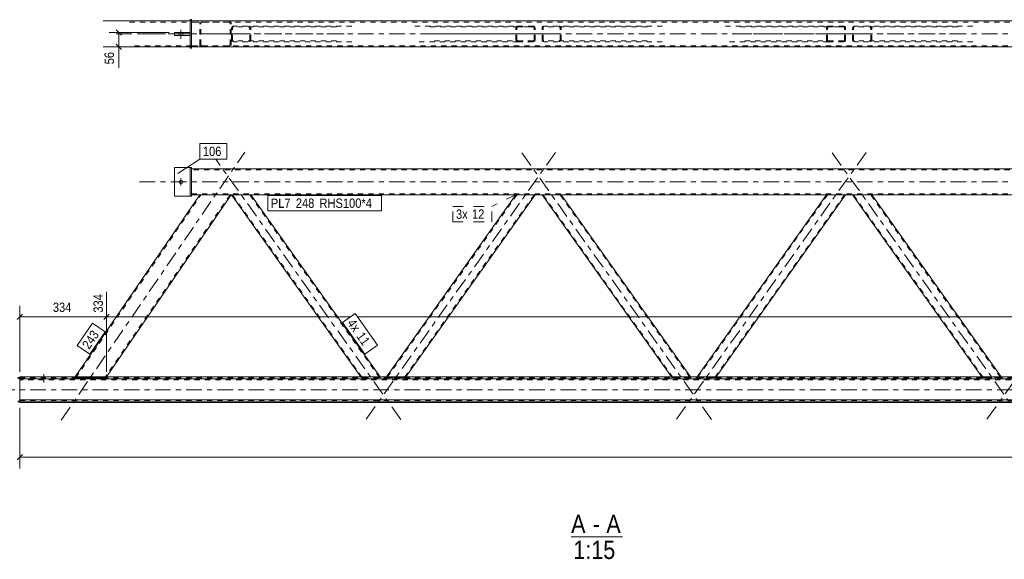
# Model space of a CAD drawing. Header units: millimetres. Extents: x 0 to 914, y 0 to 420.
# Tile 3 of 11: x 152 to 341, y 106 to 210. Entities that reach past the tile are written whole.
import ezdxf

# ---------------------------------------------------------------- set-up
doc = ezdxf.new("R2010")
doc.units = ezdxf.units.MM
for name, pattern in [('XKITLINE00', [0]), ('XKITLINE01', [4, 1, -1, 1, -1]), ('XKITLINE02', [4, 2, -2]), ('XKITLINE03', [6, 3, -1, 1, -1])]:
    doc.linetypes.add(name, pattern=pattern)
for name, color, linetype, lineweight in [('Element', 2, 'Continuous', 0), ('Inny typ obiektu', 7, 'Continuous', 0), ('Wymiar', 4, 'Continuous', 0), ('Znak elementu', 2, 'Continuous', 0), ('Śruba', 3, 'Continuous', 0)]:
    doc.layers.add(name, color=color, linetype=linetype, lineweight=lineweight)
doc.styles.add('ARIAL', font='ARIAL.TTF')

msp = doc.modelspace()

# ---------------------------------------------------------------- linework, layer by layer
at = {"layer": 'Element', "linetype": 'XKITLINE00', "lineweight": 0}
for p, q in [((168.02, 209.82), (184.77, 209.82)), ((184.77, 210.07), (184.77, 204.57)), ((185.07, 210.07), (184.77, 210.07)), ((185.07, 204.57), (185.07, 210.07)), ((654.46, 209.82), (185.07, 209.82)), ((192.2, 209.82), (185.07, 209.82)), ((187.11, 209.82), (187.1, 209.82)), ((192.22, 209.82), (192.2, 209.82)), ((181.77, 207.02), (181.77, 207.62)), ((184.77, 207.62), (181.77, 207.62)), ((184.77, 207.02), (181.77, 207.02)), ((184.77, 207.62), (184.77, 207.02)), ((168.02, 204.82), (184.77, 204.82)), ((184.77, 204.57), (185.07, 204.57)), ((185.07, 204.82), (654.46, 204.82)), ((181.77, 181.59), (181.77, 176.09)), ((181.77, 181.59), (184.77, 181.59)), ((184.77, 181.59), (184.77, 176.09)), ((184.77, 181.59), (185.07, 181.59)), ((185.07, 176.09), (185.07, 181.59)), ((185.07, 181.34), (654.46, 181.34)), ((162.65, 141.3), (186.63, 176.34)), ((168.71, 141.3), (192.69, 176.34)), ((186.63, 176.34), (185.07, 176.34)), ((186.63, 176.34), (186.63, 176.34)), ((186.67, 176.34), (186.63, 176.34)), ((186.93, 176.34), (186.67, 176.34)), ((192.69, 176.34), (186.93, 176.34)), ((646.77, 176.34), (192.69, 176.34)), ((217.64, 141.3), (192.76, 176.34)), ((221.32, 141.3), (196.44, 176.34)), ((222.58, 141.3), (247.46, 176.34)), ((226.25, 141.3), (251.14, 176.34)), ((277.36, 141.3), (252.48, 176.34)), ((281.04, 141.3), (256.16, 176.34)), ((282.3, 141.3), (307.18, 176.34)), ((285.98, 141.3), (310.86, 176.34)), ((337.09, 141.3), (312.21, 176.34)), ((340.77, 141.3), (315.89, 176.34)), ((184.77, 176.09), (181.77, 176.09)), ((184.77, 176.09), (185.07, 176.09)), ((152.03, 141.15), (151.63, 141.15)), ((152.03, 141.3), (152.03, 140.9)), ((152.03, 141.3), (163.13, 141.3)), ((152.03, 136.65), (152.03, 141.15)), ((152.03, 140.9), (690.63, 140.9)), ((163.13, 141.3), (168.22, 141.3)), ((163.13, 141.3), (168.22, 141.3)), ((163.13, 141.3), (163.13, 141.3)), ((168.22, 141.3), (168.23, 141.3)), ((670.04, 141.3), (168.23, 141.3)), ((152.03, 136.65), (151.63, 136.65)), ((151.63, 136.49), (152.03, 136.49)), ((152.03, 136.9), (152.03, 136.34)), ((152.03, 136.9), (690.63, 136.9)), ((152.03, 136.5), (690.63, 136.5)), ((152.03, 136.34), (690.63, 136.34))]:
    msp.add_line(p, q, dxfattribs=at)
at = {"layer": 'Element', "linetype": 'XKITLINE01', "lineweight": 0}
for p, q in [((173.11, 209.62), (192.2, 209.62)), ((184.77, 209.82), (185.07, 209.82)), ((185.07, 209.82), (185.07, 204.82)), ((654.46, 209.62), (185.07, 209.62)), ((186.66, 209.56), (186.63, 209.42)), ((186.63, 205.22), (186.63, 209.42)), ((186.67, 209.57), (186.66, 209.56)), ((186.87, 209.42), (186.89, 209.5)), ((186.87, 205.22), (186.87, 209.42)), ((186.89, 209.5), (186.94, 209.56)), ((187.1, 209.82), (186.93, 209.79)), ((186.94, 209.56), (187.02, 209.6)), ((187.02, 209.6), (187.11, 209.62)), ((192.2, 209.62), (192.3, 209.6)), ((192.39, 209.79), (192.22, 209.82)), ((192.3, 209.6), (192.38, 209.56)), ((192.38, 209.56), (192.43, 209.5)), ((192.43, 209.5), (192.45, 209.42)), ((192.45, 205.22), (192.45, 209.42)), ((192.66, 209.56), (192.65, 209.57)), ((192.69, 209.42), (192.66, 209.56)), ((192.69, 205.22), (192.69, 209.42)), ((192.79, 208.63), (192.76, 208.52)), ((192.76, 206.12), (192.76, 208.52)), ((192.86, 208.73), (192.79, 208.63)), ((192.98, 208.8), (192.86, 208.73)), ((192.94, 208.52), (192.96, 208.58)), ((192.94, 206.12), (192.94, 208.52)), ((192.96, 208.58), (192.99, 208.63)), ((193.13, 208.82), (192.98, 208.8)), ((192.99, 208.63), (193.05, 208.66)), ((193.05, 208.66), (193.13, 208.67)), ((215.88, 208.82), (193.13, 208.82)), ((212.94, 208.67), (193.13, 208.67)), ((196.21, 208.8), (196.07, 208.82)), ((196.07, 208.67), (196.14, 208.66)), ((196.14, 208.66), (196.2, 208.63)), ((196.2, 208.63), (196.24, 208.58)), ((196.33, 208.73), (196.21, 208.8)), ((196.24, 208.58), (196.25, 208.52)), ((196.25, 206.12), (196.25, 208.52)), ((196.41, 208.63), (196.33, 208.73)), ((196.44, 208.52), (196.41, 208.63)), ((196.44, 206.12), (196.44, 208.52)), ((228.01, 208.82), (247.83, 208.82)), ((230.95, 208.67), (250.77, 208.67)), ((247.49, 208.63), (247.46, 208.52)), ((247.46, 206.12), (247.46, 208.52)), ((247.57, 208.73), (247.49, 208.63)), ((247.68, 208.8), (247.57, 208.73)), ((247.64, 208.52), (247.66, 208.58)), ((247.64, 206.12), (247.64, 208.52)), ((247.66, 208.58), (247.7, 208.63)), ((247.83, 208.82), (247.68, 208.8)), ((247.7, 208.63), (247.76, 208.66)), ((247.76, 208.66), (247.83, 208.67)), ((247.83, 208.82), (250.77, 208.82)), ((250.77, 208.67), (247.83, 208.67)), ((250.91, 208.8), (250.77, 208.82)), ((250.77, 208.67), (250.84, 208.66)), ((250.84, 208.66), (250.9, 208.63)), ((250.9, 208.63), (250.94, 208.58)), ((251.03, 208.73), (250.91, 208.8)), ((250.94, 208.58), (250.95, 208.52)), ((250.95, 206.12), (250.95, 208.52)), ((251.11, 208.63), (251.03, 208.73)), ((251.14, 208.52), (251.11, 208.63)), ((251.14, 206.12), (251.14, 208.52)), ((252.51, 208.63), (252.48, 208.52)), ((252.48, 206.12), (252.48, 208.52)), ((252.59, 208.73), (252.51, 208.63)), ((252.71, 208.8), (252.59, 208.73)), ((252.67, 208.52), (252.68, 208.58)), ((252.67, 206.12), (252.67, 208.52)), ((252.68, 208.58), (252.72, 208.63)), ((252.85, 208.82), (252.71, 208.8)), ((252.72, 208.63), (252.78, 208.66)), ((252.78, 208.66), (252.85, 208.67)), ((275.61, 208.82), (252.85, 208.82)), ((272.67, 208.67), (252.85, 208.67)), ((255.93, 208.8), (255.79, 208.82)), ((255.79, 208.67), (255.86, 208.66)), ((255.86, 208.66), (255.92, 208.63)), ((255.92, 208.63), (255.96, 208.58)), ((256.05, 208.73), (255.93, 208.8)), ((255.96, 208.58), (255.98, 208.52)), ((255.98, 206.12), (255.98, 208.52)), ((256.13, 208.63), (256.05, 208.73)), ((256.16, 208.52), (256.13, 208.63)), ((256.16, 206.12), (256.16, 208.52)), ((287.74, 208.82), (307.55, 208.82)), ((290.68, 208.67), (310.5, 208.67)), ((307.21, 208.63), (307.18, 208.52)), ((307.18, 206.12), (307.18, 208.52)), ((307.29, 208.73), (307.21, 208.63)), ((307.41, 208.8), (307.29, 208.73)), ((307.37, 208.52), (307.38, 208.58)), ((307.37, 206.12), (307.37, 208.52)), ((307.38, 208.58), (307.42, 208.63)), ((307.55, 208.82), (307.41, 208.8)), ((307.42, 208.63), (307.48, 208.66)), ((307.48, 208.66), (307.55, 208.67)), ((307.55, 208.82), (310.5, 208.82)), ((310.5, 208.67), (307.55, 208.67)), ((310.64, 208.8), (310.5, 208.82)), ((310.5, 208.67), (310.57, 208.66)), ((310.57, 208.66), (310.63, 208.63)), ((310.63, 208.63), (310.67, 208.58)), ((310.76, 208.73), (310.64, 208.8)), ((310.67, 208.58), (310.68, 208.52)), ((310.68, 206.12), (310.68, 208.52)), ((310.84, 208.63), (310.76, 208.73)), ((310.86, 208.52), (310.84, 208.63)), ((310.86, 206.12), (310.86, 208.52)), ((312.24, 208.63), (312.21, 208.52)), ((312.21, 206.12), (312.21, 208.52)), ((312.32, 208.73), (312.24, 208.63)), ((312.44, 208.8), (312.32, 208.73)), ((312.39, 208.52), (312.41, 208.58)), ((312.39, 206.12), (312.39, 208.52)), ((312.41, 208.58), (312.45, 208.63)), ((312.58, 208.82), (312.44, 208.8)), ((312.45, 208.63), (312.51, 208.66)), ((312.51, 208.66), (312.58, 208.67)), ((335.34, 208.82), (312.58, 208.82)), ((332.39, 208.67), (312.58, 208.67)), ((315.66, 208.8), (315.52, 208.82)), ((315.52, 208.67), (315.59, 208.66)), ((315.59, 208.66), (315.65, 208.63)), ((315.65, 208.63), (315.69, 208.58)), ((315.78, 208.73), (315.66, 208.8)), ((315.69, 208.58), (315.7, 208.52)), ((315.7, 206.12), (315.7, 208.52)), ((315.86, 208.63), (315.78, 208.73)), ((315.89, 208.52), (315.86, 208.63)), ((315.89, 206.12), (315.89, 208.52)), ((184.77, 207.02), (184.77, 207.62)), ((185.07, 205.02), (173.11, 205.02)), ((184.77, 204.82), (185.07, 204.82)), ((185.07, 205.02), (654.46, 205.02)), ((192.2, 205.02), (185.07, 205.02)), ((192.2, 204.82), (185.07, 204.82)), ((186.63, 205.22), (186.63, 205.22)), ((186.63, 205.22), (186.67, 205.07)), ((186.89, 205.14), (186.87, 205.22)), ((186.94, 205.08), (186.89, 205.14)), ((186.93, 204.85), (187.11, 204.82)), ((187.02, 205.03), (186.94, 205.08)), ((187.11, 205.02), (187.02, 205.03)), ((192.3, 205.03), (192.2, 205.02)), ((192.2, 204.82), (192.37, 204.85)), ((192.38, 205.08), (192.3, 205.03)), ((192.37, 204.85), (192.39, 204.85)), ((192.43, 205.14), (192.38, 205.08)), ((192.45, 205.22), (192.43, 205.14)), ((192.65, 205.07), (192.69, 205.22)), ((192.69, 205.22), (192.69, 205.22)), ((192.76, 206.12), (192.79, 206)), ((192.79, 206), (192.86, 205.91)), ((192.86, 205.91), (192.98, 205.84)), ((192.96, 206.06), (192.94, 206.12)), ((192.99, 206.01), (192.96, 206.06)), ((192.98, 205.84), (193.13, 205.82)), ((193.05, 205.98), (192.99, 206.01)), ((193.13, 205.97), (193.05, 205.98)), ((212.94, 205.97), (193.13, 205.97)), ((215.88, 205.82), (193.13, 205.82)), ((196.14, 205.98), (196.07, 205.97)), ((196.07, 205.82), (196.21, 205.84)), ((196.2, 206.01), (196.14, 205.98)), ((196.24, 206.06), (196.2, 206.01)), ((196.21, 205.84), (196.33, 205.91)), ((196.25, 206.12), (196.24, 206.06)), ((196.33, 205.91), (196.41, 206)), ((196.41, 206), (196.44, 206.12)), ((247.83, 205.82), (228.01, 205.82)), ((250.77, 205.97), (230.95, 205.97)), ((247.46, 206.12), (247.49, 206)), ((247.49, 206), (247.57, 205.91)), ((247.57, 205.91), (247.68, 205.84)), ((247.66, 206.06), (247.64, 206.12)), ((247.7, 206.01), (247.66, 206.06)), ((247.68, 205.84), (247.83, 205.82)), ((247.76, 205.98), (247.7, 206.01)), ((247.83, 205.97), (247.76, 205.98)), ((247.83, 205.97), (250.77, 205.97)), ((250.77, 205.82), (247.83, 205.82)), ((250.84, 205.98), (250.77, 205.97)), ((250.77, 205.82), (250.91, 205.84)), ((250.9, 206.01), (250.84, 205.98)), ((250.94, 206.06), (250.9, 206.01)), ((250.91, 205.84), (251.03, 205.91)), ((250.95, 206.12), (250.94, 206.06)), ((251.03, 205.91), (251.11, 206)), ((251.11, 206), (251.14, 206.12)), ((252.48, 206.12), (252.51, 206)), ((252.51, 206), (252.59, 205.91)), ((252.59, 205.91), (252.71, 205.84)), ((252.68, 206.06), (252.67, 206.12)), ((252.72, 206.01), (252.68, 206.06)), ((252.71, 205.84), (252.85, 205.82)), ((252.78, 205.98), (252.72, 206.01)), ((252.85, 205.97), (252.78, 205.98)), ((272.67, 205.97), (252.85, 205.97)), ((275.61, 205.82), (252.85, 205.82)), ((255.86, 205.98), (255.79, 205.97)), ((255.79, 205.82), (255.93, 205.84)), ((255.92, 206.01), (255.86, 205.98)), ((255.96, 206.06), (255.92, 206.01)), ((255.93, 205.84), (256.05, 205.91)), ((255.98, 206.12), (255.96, 206.06)), ((256.05, 205.91), (256.13, 206)), ((256.13, 206), (256.16, 206.12)), ((307.55, 205.82), (287.74, 205.82)), ((310.5, 205.97), (290.68, 205.97)), ((307.18, 206.12), (307.21, 206)), ((307.21, 206), (307.29, 205.91)), ((307.29, 205.91), (307.41, 205.84)), ((307.38, 206.06), (307.37, 206.12)), ((307.42, 206.01), (307.38, 206.06)), ((307.41, 205.84), (307.55, 205.82)), ((307.48, 205.98), (307.42, 206.01)), ((307.55, 205.97), (307.48, 205.98)), ((307.55, 205.97), (310.5, 205.97)), ((310.5, 205.82), (307.55, 205.82)), ((310.57, 205.98), (310.5, 205.97)), ((310.5, 205.82), (310.64, 205.84)), ((310.63, 206.01), (310.57, 205.98)), ((310.67, 206.06), (310.63, 206.01)), ((310.64, 205.84), (310.76, 205.91)), ((310.68, 206.12), (310.67, 206.06)), ((310.76, 205.91), (310.84, 206)), ((310.84, 206), (310.86, 206.12)), ((312.21, 206.12), (312.24, 206)), ((312.24, 206), (312.32, 205.91)), ((312.32, 205.91), (312.44, 205.84)), ((312.41, 206.06), (312.39, 206.12)), ((312.45, 206.01), (312.41, 206.06)), ((312.44, 205.84), (312.58, 205.82)), ((312.51, 205.98), (312.45, 206.01)), ((312.58, 205.97), (312.51, 205.98)), ((332.39, 205.97), (312.58, 205.97)), ((335.34, 205.82), (312.58, 205.82)), ((315.59, 205.98), (315.52, 205.97)), ((315.52, 205.82), (315.66, 205.84)), ((315.65, 206.01), (315.59, 205.98)), ((315.69, 206.06), (315.65, 206.01)), ((315.66, 205.84), (315.78, 205.91)), ((315.7, 206.12), (315.69, 206.06)), ((315.78, 205.91), (315.86, 206)), ((315.86, 206), (315.89, 206.12)), ((184.77, 181.59), (184.77, 176.09)), ((185.07, 176.34), (185.07, 181.34)), ((654.46, 181.14), (185.07, 181.14)), ((162.79, 141.15), (186.87, 176.34)), ((192.45, 176.34), (168.37, 141.15)), ((185.07, 176.54), (654.46, 176.54)), ((192.69, 176.34), (186.63, 176.34)), ((186.63, 176.34), (186.63, 176.34)), ((186.87, 176.34), (186.87, 176.34)), ((187.11, 176.34), (186.93, 176.34)), ((187.11, 176.34), (187.11, 176.34)), ((196.44, 176.34), (192.76, 176.34)), ((217.9, 141.18), (192.94, 176.34)), ((221.21, 141.18), (196.25, 176.34)), ((247.64, 176.34), (222.68, 141.18)), ((250.95, 176.34), (225.99, 141.18)), ((251.14, 176.34), (247.46, 176.34)), ((256.16, 176.34), (252.48, 176.34)), ((277.63, 141.18), (252.67, 176.34)), ((280.94, 141.18), (255.98, 176.34)), ((307.37, 176.34), (282.4, 141.18)), ((310.68, 176.34), (285.72, 141.18)), ((310.86, 176.34), (307.18, 176.34)), ((315.89, 176.34), (312.21, 176.34)), ((337.36, 141.18), (312.39, 176.34)), ((340.67, 141.18), (315.7, 176.34)), ((151.63, 140.99), (152.03, 140.99)), ((152.03, 140.74), (152.03, 141.3)), ((152.03, 141.14), (690.63, 141.14)), ((152.03, 136.8), (152.03, 140.84)), ((690.63, 140.8), (152.03, 140.8)), ((690.63, 140.74), (152.03, 140.74)), ((162.55, 141.15), (162.64, 141.29)), ((162.55, 141.15), (162.58, 141.15)), ((162.58, 141.15), (162.69, 141.15)), ((162.64, 141.29), (162.65, 141.3)), ((162.68, 141.29), (162.64, 141.29)), ((162.79, 141.3), (162.68, 141.29)), ((162.69, 141.15), (162.84, 141.14)), ((162.95, 141.3), (162.79, 141.3)), ((162.79, 141.15), (162.88, 141.29)), ((162.81, 141.15), (162.79, 141.15)), ((162.86, 141.15), (162.81, 141.15)), ((162.84, 141.14), (163.03, 141.14)), ((162.94, 141.15), (162.86, 141.15)), ((162.88, 141.29), (162.9, 141.29)), ((162.9, 141.29), (162.96, 141.29)), ((163.03, 141.15), (162.94, 141.15)), ((162.95, 141.3), (163.13, 141.3)), ((162.96, 141.29), (163.04, 141.29)), ((163.03, 141.15), (168.12, 141.15)), ((163.03, 141.14), (168.12, 141.14)), ((163.04, 141.29), (163.13, 141.29)), ((163.13, 141.3), (163.13, 141.3)), ((163.13, 141.29), (168.22, 141.29)), ((168.21, 141.15), (168.12, 141.15)), ((168.12, 141.14), (168.3, 141.14)), ((168.29, 141.15), (168.21, 141.15)), ((168.22, 141.3), (168.23, 141.3)), ((168.22, 141.29), (168.31, 141.29)), ((168.23, 141.3), (168.41, 141.3)), ((168.35, 141.15), (168.29, 141.15)), ((168.3, 141.14), (168.46, 141.15)), ((168.31, 141.29), (168.39, 141.29)), ((168.37, 141.15), (168.35, 141.15)), ((168.37, 141.15), (168.46, 141.29)), ((168.39, 141.29), (168.44, 141.29)), ((168.56, 141.3), (168.41, 141.3)), ((168.44, 141.29), (168.46, 141.29)), ((168.46, 141.15), (168.57, 141.15)), ((168.67, 141.29), (168.56, 141.3)), ((168.57, 141.15), (168.61, 141.15)), ((168.61, 141.15), (168.7, 141.29)), ((168.7, 141.29), (168.67, 141.29)), ((168.7, 141.29), (168.71, 141.3)), ((217.67, 141.26), (217.64, 141.3)), ((217.72, 141.18), (217.67, 141.26)), ((217.69, 141.26), (217.67, 141.26)), ((217.77, 141.26), (217.69, 141.26)), ((217.72, 141.18), (217.75, 141.18)), ((217.75, 141.18), (217.83, 141.18)), ((217.89, 141.27), (217.77, 141.26)), ((217.83, 141.18), (217.95, 141.17)), ((217.85, 141.26), (217.86, 141.26)), ((217.86, 141.26), (217.9, 141.26)), ((218.03, 141.27), (217.89, 141.27)), ((217.9, 141.26), (217.96, 141.26)), ((217.92, 141.18), (217.9, 141.18)), ((217.96, 141.18), (217.92, 141.18)), ((217.95, 141.17), (218.09, 141.17)), ((217.96, 141.26), (218.03, 141.26)), ((218.02, 141.18), (217.96, 141.18)), ((218.09, 141.18), (218.02, 141.18)), ((218.03, 141.27), (220.97, 141.27)), ((218.03, 141.26), (220.97, 141.26)), ((218.09, 141.18), (221.03, 141.18)), ((218.09, 141.17), (221.04, 141.17)), ((221.11, 141.27), (220.97, 141.27)), ((220.97, 141.26), (221.04, 141.26)), ((221.1, 141.18), (221.03, 141.18)), ((221.04, 141.26), (221.11, 141.26)), ((221.04, 141.17), (221.18, 141.17)), ((221.16, 141.18), (221.1, 141.18)), ((221.23, 141.26), (221.11, 141.27)), ((221.11, 141.26), (221.15, 141.26)), ((221.15, 141.26), (221.16, 141.26)), ((221.2, 141.18), (221.16, 141.18)), ((221.18, 141.17), (221.3, 141.18)), ((221.21, 141.18), (221.2, 141.18)), ((221.31, 141.26), (221.23, 141.26)), ((221.3, 141.18), (221.37, 141.18)), ((221.35, 141.26), (221.31, 141.26)), ((221.35, 141.26), (221.32, 141.3)), ((221.4, 141.18), (221.35, 141.26)), ((221.37, 141.18), (221.4, 141.18)), ((222.49, 141.18), (222.55, 141.26)), ((222.49, 141.18), (222.52, 141.18)), ((222.52, 141.18), (222.6, 141.18)), ((222.55, 141.26), (222.58, 141.3)), ((222.58, 141.26), (222.55, 141.26)), ((222.66, 141.26), (222.58, 141.26)), ((222.6, 141.18), (222.71, 141.17)), ((222.78, 141.27), (222.66, 141.26)), ((222.68, 141.18), (222.73, 141.26)), ((222.69, 141.18), (222.68, 141.18)), ((222.73, 141.18), (222.69, 141.18)), ((222.71, 141.17), (222.85, 141.17)), ((222.73, 141.26), (222.75, 141.26)), ((222.79, 141.18), (222.73, 141.18)), ((222.75, 141.26), (222.79, 141.26)), ((222.92, 141.27), (222.78, 141.27)), ((222.79, 141.26), (222.85, 141.26)), ((222.86, 141.18), (222.79, 141.18)), ((222.85, 141.26), (222.92, 141.26)), ((222.85, 141.17), (225.8, 141.17)), ((222.86, 141.18), (225.8, 141.18)), ((222.92, 141.27), (225.86, 141.27)), ((222.92, 141.26), (225.86, 141.26)), ((225.87, 141.18), (225.8, 141.18)), ((225.8, 141.17), (225.94, 141.17)), ((226, 141.27), (225.86, 141.27)), ((225.86, 141.26), (225.93, 141.26)), ((225.93, 141.18), (225.87, 141.18)), ((225.93, 141.26), (225.99, 141.26)), ((225.97, 141.18), (225.93, 141.18)), ((225.94, 141.17), (226.06, 141.18)), ((225.99, 141.18), (225.97, 141.18)), ((225.99, 141.18), (226.04, 141.26)), ((225.99, 141.26), (226.03, 141.26)), ((226.12, 141.26), (226, 141.27)), ((226.03, 141.26), (226.04, 141.26)), ((226.06, 141.18), (226.14, 141.18)), ((226.2, 141.26), (226.12, 141.26)), ((226.14, 141.18), (226.17, 141.18)), ((226.17, 141.18), (226.23, 141.26)), ((226.23, 141.26), (226.2, 141.26)), ((226.23, 141.26), (226.25, 141.3)), ((277.39, 141.26), (277.36, 141.3)), ((277.45, 141.18), (277.39, 141.26)), ((277.42, 141.26), (277.39, 141.26)), ((277.5, 141.26), (277.42, 141.26)), ((277.45, 141.18), (277.48, 141.18)), ((277.48, 141.18), (277.56, 141.18)), ((277.61, 141.27), (277.5, 141.26)), ((277.56, 141.18), (277.68, 141.17)), ((277.58, 141.26), (277.59, 141.26)), ((277.59, 141.26), (277.63, 141.26)), ((277.76, 141.27), (277.61, 141.27)), ((277.63, 141.26), (277.69, 141.26)), ((277.65, 141.18), (277.63, 141.18)), ((277.69, 141.18), (277.65, 141.18)), ((277.68, 141.17), (277.82, 141.17)), ((277.69, 141.26), (277.76, 141.26)), ((277.75, 141.18), (277.69, 141.18)), ((277.82, 141.18), (277.75, 141.18)), ((277.76, 141.27), (280.7, 141.27)), ((277.76, 141.26), (280.7, 141.26)), ((277.82, 141.18), (280.76, 141.18)), ((277.82, 141.17), (280.77, 141.17)), ((280.84, 141.27), (280.7, 141.27)), ((280.7, 141.26), (280.77, 141.26)), ((280.83, 141.18), (280.76, 141.18)), ((280.77, 141.26), (280.83, 141.26)), ((280.77, 141.17), (280.91, 141.17)), ((280.83, 141.26), (280.87, 141.26)), ((280.89, 141.18), (280.83, 141.18)), ((280.96, 141.26), (280.84, 141.27)), ((280.87, 141.26), (280.89, 141.26)), ((280.93, 141.18), (280.89, 141.18)), ((280.91, 141.17), (281.02, 141.18)), ((280.94, 141.18), (280.93, 141.18)), ((281.04, 141.26), (280.96, 141.26)), ((281.02, 141.18), (281.1, 141.18)), ((281.07, 141.26), (281.04, 141.3)), ((281.07, 141.26), (281.04, 141.26)), ((281.13, 141.18), (281.07, 141.26)), ((281.1, 141.18), (281.13, 141.18)), ((282.22, 141.18), (282.27, 141.26)), ((282.22, 141.18), (282.25, 141.18)), ((282.25, 141.18), (282.32, 141.18)), ((282.27, 141.26), (282.3, 141.3)), ((282.31, 141.26), (282.27, 141.26)), ((282.39, 141.26), (282.31, 141.26)), ((282.32, 141.18), (282.44, 141.17)), ((282.51, 141.27), (282.39, 141.26)), ((282.4, 141.18), (282.46, 141.26)), ((282.42, 141.18), (282.4, 141.18)), ((282.46, 141.18), (282.42, 141.18)), ((282.44, 141.17), (282.58, 141.17)), ((282.46, 141.26), (282.47, 141.26)), ((282.52, 141.18), (282.46, 141.18)), ((282.47, 141.26), (282.51, 141.26)), ((282.65, 141.27), (282.51, 141.27)), ((282.51, 141.26), (282.58, 141.26)), ((282.59, 141.18), (282.52, 141.18)), ((282.58, 141.26), (282.65, 141.26)), ((282.58, 141.17), (285.53, 141.17)), ((282.59, 141.18), (285.53, 141.18)), ((282.65, 141.27), (285.59, 141.27)), ((282.65, 141.26), (285.59, 141.26)), ((285.6, 141.18), (285.53, 141.18)), ((285.53, 141.17), (285.67, 141.17)), ((285.73, 141.27), (285.59, 141.27)), ((285.59, 141.26), (285.66, 141.26)), ((285.66, 141.18), (285.6, 141.18)), ((285.66, 141.26), (285.72, 141.26)), ((285.7, 141.18), (285.66, 141.18)), ((285.67, 141.17), (285.79, 141.18)), ((285.72, 141.18), (285.7, 141.18)), ((285.72, 141.18), (285.77, 141.26)), ((285.72, 141.26), (285.76, 141.26)), ((285.85, 141.26), (285.73, 141.27)), ((285.76, 141.26), (285.77, 141.26)), ((285.79, 141.18), (285.87, 141.18)), ((285.93, 141.26), (285.85, 141.26)), ((285.87, 141.18), (285.9, 141.18)), ((285.9, 141.18), (285.95, 141.26)), ((285.95, 141.26), (285.93, 141.26)), ((285.95, 141.26), (285.98, 141.3)), ((337.12, 141.26), (337.09, 141.3)), ((337.18, 141.18), (337.12, 141.26)), ((337.15, 141.26), (337.12, 141.26)), ((337.22, 141.26), (337.15, 141.26)), ((337.18, 141.18), (337.21, 141.18)), ((337.21, 141.18), (337.29, 141.18)), ((337.34, 141.27), (337.22, 141.26)), ((337.29, 141.18), (337.41, 141.17)), ((337.31, 141.26), (337.32, 141.26)), ((337.32, 141.26), (337.36, 141.26)), ((337.48, 141.27), (337.34, 141.27)), ((337.36, 141.26), (337.42, 141.26)), ((337.37, 141.18), (337.36, 141.18)), ((337.42, 141.18), (337.37, 141.18)), ((337.41, 141.17), (337.55, 141.17)), ((337.42, 141.26), (337.49, 141.26)), ((337.48, 141.18), (337.42, 141.18)), ((337.48, 141.27), (340.43, 141.27)), ((337.55, 141.18), (337.48, 141.18)), ((337.49, 141.26), (340.43, 141.26)), ((337.55, 141.18), (340.49, 141.18)), ((337.55, 141.17), (340.49, 141.17)), ((340.57, 141.27), (340.43, 141.27)), ((340.43, 141.26), (340.5, 141.26)), ((340.56, 141.18), (340.49, 141.18)), ((340.49, 141.17), (340.63, 141.17)), ((340.5, 141.26), (340.56, 141.26)), ((340.56, 141.26), (340.6, 141.26)), ((340.62, 141.18), (340.56, 141.18)), ((340.69, 141.26), (340.57, 141.27)), ((340.6, 141.26), (340.62, 141.26)), ((340.66, 141.18), (340.62, 141.18)), ((340.63, 141.17), (340.75, 141.18)), ((340.67, 141.18), (340.66, 141.18)), ((340.77, 141.26), (340.69, 141.26)), ((340.75, 141.18), (340.83, 141.18)), ((340.8, 141.26), (340.77, 141.3)), ((340.8, 141.26), (340.77, 141.26)), ((340.85, 141.18), (340.8, 141.26)), ((340.83, 141.18), (340.85, 141.18)), ((152.03, 137.2), (152.03, 136.9)), ((152.03, 136.85), (690.63, 136.85)), ((152.03, 136.74), (690.63, 136.74)), ((152.03, 136.49), (152.03, 136.65)), ((152.03, 136.49), (152.03, 136.5))]:
    msp.add_line(p, q, dxfattribs=at)
at = {"layer": 'Element', "linetype": 'XKITLINE03', "lineweight": 0}
for p, q in [((170.56, 207.32), (195.31, 207.32)), ((175.07, 207.32), (664.46, 207.32)), ((214.41, 207.32), (188.81, 207.32)), ((255.09, 207.32), (229.48, 207.32)), ((274.14, 207.32), (248.53, 207.32)), ((314.81, 207.32), (289.21, 207.32)), ((333.87, 207.32), (308.26, 207.32)), ((159.98, 132.97), (195.31, 184.59)), ((255.09, 184.5), (218.57, 133.07)), ((285.05, 133.07), (248.53, 184.5)), ((314.81, 184.5), (278.3, 133.07)), ((344.78, 133.07), (308.26, 184.5)), ((374.54, 184.5), (338.03, 133.07)), ((225.32, 133.07), (189.71, 183.22)), ((175.07, 178.84), (664.46, 178.84)), ((142.03, 138.82), (700.63, 138.82))]:
    msp.add_line(p, q, dxfattribs=at)
at = {"layer": 'Element', "linetype": 'XKITLINE01', "lineweight": 0}
for centre, start, end in [((192.25, 209.36), 28.3374, 72.5996), ((187.06, 205.28), 208.3374, 252.5996)]:
    msp.add_arc(centre, 0.451, start, end, dxfattribs=at)
at = {"layer": 'Inny typ obiektu', "linetype": 'XKITLINE00', "lineweight": 0}
msp.add_line((258.07, 110.49), (267.95, 110.49), dxfattribs=at)
at = {"layer": 'Wymiar', "linetype": 'XKITLINE00', "lineweight": 0}
for p, q in [((180.77, 207.62), (169.21, 207.62)), ((170.56, 208.13), (171.58, 207.11)), ((171.07, 204.82), (171.07, 207.62)), ((184.07, 204.82), (169.21, 204.82)), ((170.56, 205.33), (171.58, 204.31)), ((171.07, 204.82), (171.07, 200.8)), ((171.07, 204.82), (171.07, 200.8)), ((168.71, 142.3), (168.71, 157.67)), ((168.71, 142.3), (168.71, 157.67)), ((152.03, 142.3), (152.03, 155)), ((152.54, 153.35), (151.52, 152.33)), ((152.03, 152.84), (168.71, 152.84)), ((169.22, 153.35), (168.2, 152.33)), ((169.22, 153.35), (168.2, 152.33)), ((168.71, 152.84), (215.57, 152.84)), ((216.97, 152.84), (449.78, 152.84)), ((152.03, 135.34), (152.03, 123.69)), ((152.54, 126.35), (151.52, 125.33)), ((152.03, 125.84), (683.73, 125.84))]:
    msp.add_line(p, q, dxfattribs=at)
at = {"layer": 'Znak elementu', "linetype": 'XKITLINE00', "lineweight": 0}
for p, q in [((186.63, 186.22), (191.84, 186.22)), ((186.63, 183.22), (186.63, 186.22)), ((191.84, 183.22), (191.84, 186.22)), ((182.39, 180.48), (186.63, 183.22)), ((186.63, 183.22), (191.84, 183.22)), ((199.7, 176.24), (221.6, 176.24)), ((199.7, 173.24), (199.7, 176.24)), ((221.6, 173.24), (221.6, 176.24)), ((199.7, 173.24), (221.6, 173.24)), ((214.06, 151.76), (216.5, 153.5)), ((216.5, 153.5), (220.84, 147.4)), ((163.03, 147.35), (165.97, 151.64)), ((168.45, 149.95), (165.97, 151.64)), ((214.06, 151.76), (218.39, 145.66)), ((165.51, 145.65), (168.45, 149.95)), ((165.51, 145.65), (163.03, 147.35)), ((218.39, 145.66), (220.84, 147.4))]:
    msp.add_line(p, q, dxfattribs=at)
at = {"layer": 'Znak elementu', "linetype": 'XKITLINE02', "lineweight": 0}
for p, q in [((247.46, 176.34), (242.81, 174.13)), ((235.32, 174.13), (242.81, 174.13)), ((235.32, 171.13), (235.32, 174.13)), ((242.81, 171.13), (242.81, 174.13)), ((235.32, 171.13), (242.81, 171.13))]:
    msp.add_line(p, q, dxfattribs=at)
at = {"layer": 'Śruba', "linetype": 'XKITLINE00', "lineweight": 0}
for p, q in [((182.67, 207.62), (182.67, 207.02)), ((183.02, 208.12), (183.02, 206.37)), ((183.37, 207.62), (183.37, 207.02)), ((182.32, 178.84), (183.72, 178.84)), ((183.02, 179.54), (183.02, 178.14)), ((156.63, 141.81), (156.63, 140.31)), ((156.63, 141.73), (156.63, 140.23))]:
    msp.add_line(p, q, dxfattribs=at)
msp.add_circle((183.02, 178.84), 0.35, dxfattribs=at)

# ---------------------------------------------------------------- texts
at = {"layer": 'Inny typ obiektu', "style": 'ARIAL', "width": 0.85}
for s, p in [('A', (258.07, 111.24)), ('A', (264.84, 111.24)), ('-', (262.24, 111.24)), ('1:15', (258.47, 106.24))]:
    msp.add_text(s, height=3.5, dxfattribs=at).set_placement(p)
at = {"layer": 'Wymiar', "style": 'ARIAL', "width": 0.85}
for s, p in [('56', (170.11, 201.47)), ('334', (167.99, 153.66))]:
    msp.add_text(s, height=1.8, rotation=90.0002, dxfattribs=at).set_placement(p)
msp.add_text('334', height=1.8, dxfattribs=at).set_placement((158.37, 153.8))
at = {"layer": 'Znak elementu', "style": 'ARIAL', "width": 0.85}
for s, p in [('106', (187.23, 183.82)), ('PL7', (200.3, 173.84)), ('248', (205.11, 173.84)), ('RHS100*4', (209.65, 173.84)), ('3x', (235.92, 171.73)), ('12', (239, 171.73))]:
    msp.add_text(s, height=1.8, dxfattribs=at).set_placement(p)
for s, rotation, p in [('4x', -54.6258, (214.89, 151.62)), ('243', 55.617, (165.35, 146.49)), ('11', -54.6258, (216.67, 149.11))]:
    msp.add_text(s, height=1.8, rotation=rotation, dxfattribs=at).set_placement(p)

doc.saveas('drawing.dxf')
